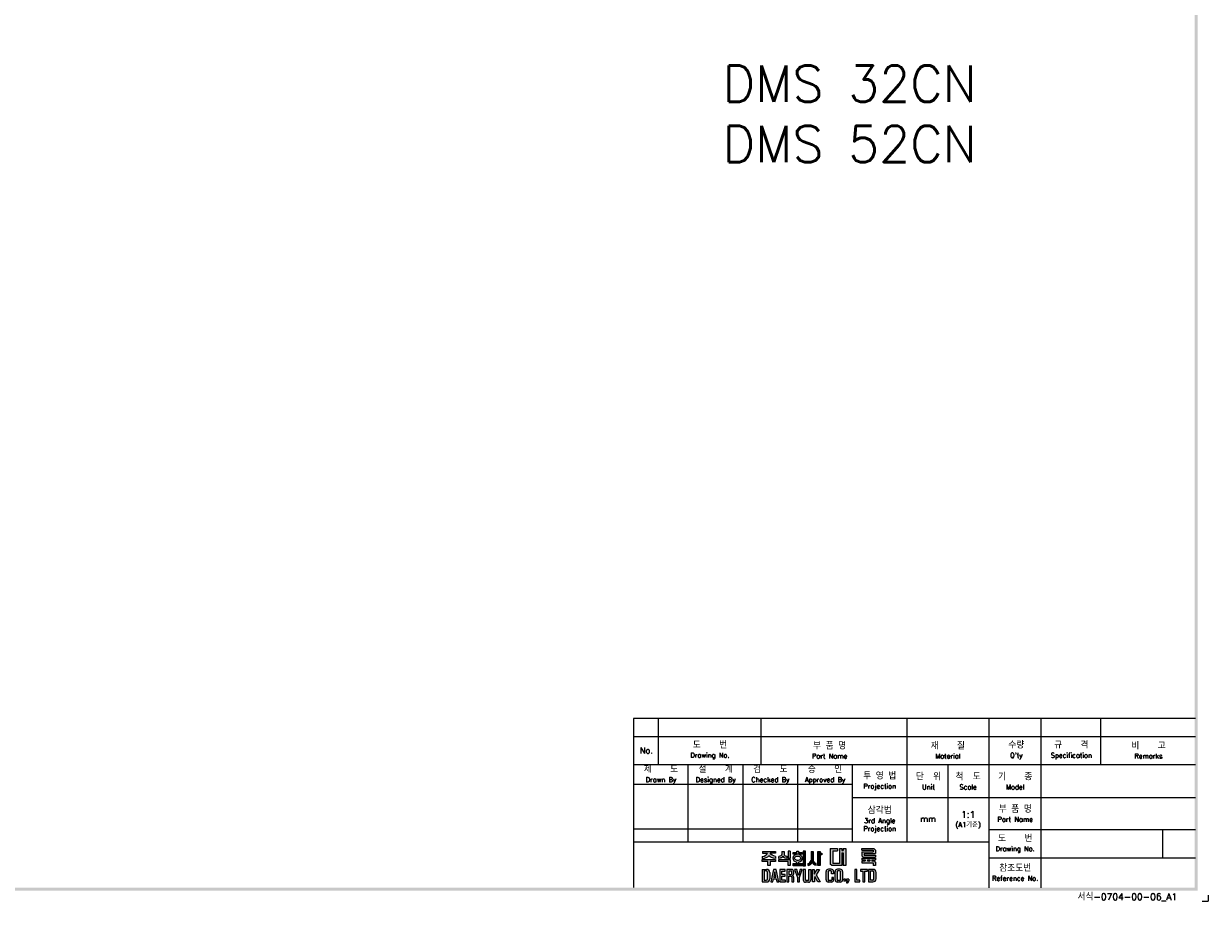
# Model space of a CAD drawing. Extents: x -417 to 860, y -1918 to 556.
# Tile 2 of 3: x 533 to 860, y 68 to 310. Entities that reach past the tile are written whole.
import ezdxf

# ---------------------------------------------------------------- set-up
doc = ezdxf.new("R2010")
doc.units = 0
doc.header["$MEASUREMENT"] = 0
for name, color, linetype in [('di', 3, 'CONTINUOUS'), ('DIM', 3, 'CONTINUOUS'), ('dimtaxt', 3, 'CONTINUOUS'), ('dwg', 7, 'CONTINUOUS')]:
    doc.layers.add(name, color=color, linetype=linetype)
doc.styles.get("Standard").update_dxf_attribs({"font": 'romans.shx', "height": 2, "bigfont": 'hgs.shx'})

# ---------------------------------------------------------------- blocks, each defined once
blk = doc.blocks.new('도면서식 A1')
at = {"layer": 'di', "insert": (780.92, -2.61), "char_height": 2.2, "width": 38.8706, "attachment_point": 4}
blk.add_mtext('서식-0704-00-06_A1', dxfattribs=at)
blk = doc.blocks.new('대륙')
at = {"layer": 'dimtaxt'}
h = blk.add_hatch(color=256, dxfattribs=at)
edge = h.paths.add_edge_path()
edge.add_line((51.99, 12.18), (47.65, 12.18))
edge.add_line((47.65, 12.18), (47.65, 11.59))
edge.add_line((47.65, 11.59), (49.36, 11.59))
edge.add_ellipse((47.48, 11.55), major_axis=(1.89, 0.39), ratio=0.576936, start_angle=268.0794, end_angle=342.4305, ccw=False)
edge.add_line((47.64, 10.44), (47.64, 9.87))
edge.add_ellipse((47.59, 11.36), major_axis=(2.46, 0), ratio=0.608939, start_angle=-88.7913, end_angle=-24.3158)
edge.add_ellipse((52.06, 11.36), major_axis=(-2.46, 0), ratio=0.608939, start_angle=384.3158, end_angle=448.3061)
edge.add_line((51.99, 9.87), (51.99, 10.51))
edge.add_ellipse((52.11, 11.62), major_axis=(-1.91, 0.31), ratio=0.577613, start_angle=17.5125, end_angle=91.8636, ccw=False)
edge.add_line((50.24, 11.59), (51.99, 11.59))
edge.add_line((51.99, 11.59), (51.99, 12.18))
h.paths.add_polyline_path([(52, 9.48), (47.64, 9.48), (47.64, 8.87), (49.46, 8.87), (49.46, 7.49), (50.19, 7.49), (50.19, 8.88), (52, 8.88)])
edge = h.paths.add_edge_path()
edge.add_arc((55.25, 11.18), 0.45, 180, 220.7047, ccw=False)
edge.add_line((54.8, 11.18), (54.8, 12.18))
edge.add_line((54.8, 12.18), (54.06, 12.18))
edge.add_line((54.06, 12.18), (54.06, 11.18))
edge.add_arc((53.61, 11.18), 0.45, 319.2953, 360, ccw=False)
edge.add_spline(control_points=[(53.95, 10.89), (53.94, 10.88), (53.93, 10.87), (53.83, 10.76), (53.7, 10.68), (53.03, 10.51)], knot_values=[3.761053, 3.761053, 3.761053, 3.761053, 3.807132, 3.807132, 4.298097, 4.298097, 4.298097, 4.298097], degree=3, periodic=0)
edge.add_line((53.03, 10.51), (53.03, 9.85))
edge.add_spline(control_points=[(53.03, 9.85), (53.05, 9.85), (53.06, 9.85), (53.74, 9.96), (53.94, 10.08), (54.15, 10.22), (54.2, 10.3), (54.43, 10.6)], knot_values=[3.495949, 3.495949, 3.495949, 3.495949, 3.524444, 3.524444, 4.06832, 4.06832, 4.379503, 4.379503, 4.379503, 4.379503], degree=3, periodic=0)
edge.add_spline(control_points=[(54.43, 10.6), (54.65, 10.3), (54.71, 10.22), (54.92, 10.08), (55.12, 9.96), (55.75, 9.88), (55.78, 9.87), (55.8, 9.86)], knot_values=[3.495949, 3.495949, 3.495949, 3.495949, 3.807132, 3.807132, 4.351008, 4.351008, 4.402945, 4.402945, 4.402945, 4.402945], degree=3, periodic=0)
edge.add_line((55.8, 9.86), (55.8, 10.59))
edge.add_spline(control_points=[(55.8, 10.59), (55.78, 10.59), (55.76, 10.6), (55.19, 10.66), (55.03, 10.75), (54.92, 10.87), (54.91, 10.88), (54.91, 10.89)], knot_values=[3.761053, 3.761053, 3.761053, 3.761053, 3.81299, 3.81299, 4.356866, 4.356866, 4.402945, 4.402945, 4.402945, 4.402945], degree=3, periodic=0)
h.paths.add_polyline_path([(56.82, 9.48), (53.03, 9.48), (53.03, 8.87), (56.1, 8.87), (56.1, 7.49), (56.82, 7.49)])
h.paths.add_polyline_path([(56.82, 12.19), (56.1, 12.19), (56.1, 9.87), (56.82, 9.87)])
h.paths.add_polyline_path([(60.76, 11.76), (59.58, 11.76), (59.58, 12.19), (59.05, 12.19), (59.05, 11.76), (57.74, 11.76), (57.74, 11.21), (60.76, 11.21)])
edge = h.paths.add_edge_path()
edge.add_ellipse((59.26, 9.92), major_axis=(-1.56, 0), ratio=0.830145, start_angle=101.7462, end_angle=265.4383)
edge.add_line((59.38, 11.21), (59.13, 11.21))
edge.add_ellipse((59.26, 9.92), major_axis=(1.56, 0), ratio=0.830145, start_angle=94.5617, end_angle=259.6787)
edge.add_line((58.98, 8.65), (58.98, 8.2))
edge.add_line((58.98, 8.2), (59.58, 8.2))
edge.add_line((59.58, 8.2), (59.58, 8.65))
edge = h.paths.add_edge_path(flags=16)
edge.add_spline(control_points=[(60.26, 9.92), (60.26, 10.03), (60.22, 10.15), (60.06, 10.37), (59.93, 10.48), (59.59, 10.63), (59.39, 10.66), (58.99, 10.64), (58.8, 10.59), (58.5, 10.41), (58.39, 10.3), (58.27, 10.07), (58.25, 9.96), (58.28, 9.73), (58.34, 9.62), (58.54, 9.4), (58.69, 9.3), (59.06, 9.19), (59.26, 9.17), (59.65, 9.23), (59.83, 9.31), (60.09, 9.5), (60.18, 9.62), (60.25, 9.8), (60.26, 9.86), (60.26, 9.92)], knot_values=[0, 0, 0, 0, 0.543876, 0.543876, 1.087752, 1.087752, 1.631628, 1.631628, 2.175504, 2.175504, 2.71938, 2.71938, 3.263256, 3.263256, 3.807132, 3.807132, 4.351008, 4.351008, 4.894884, 4.894884, 5.43876, 5.43876, 5.982636, 5.982636, 6.283185, 6.283185, 6.283185, 6.283185], degree=3, periodic=0)
for points in [[(61.83, 12.19), (61.11, 12.19), (61.11, 8.2), (57.74, 8.2), (57.74, 7.47), (61.11, 7.47), (61.83, 7.47)], [(70.89, 12.38), (72.38, 12.38), (72.38, 13.12), (70.01, 13.12), (70.01, 8), (70.53, 7.49), (73.84, 7.49), (73.84, 11.66), (74.29, 11.66), (74.29, 7.49), (75.14, 7.49), (75.14, 13.12), (74.29, 13.12), (74.29, 12.42), (73.84, 12.42), (73.84, 13.12), (73.01, 13.12), (73.01, 8.23), (70.89, 8.23)]]:
    blk.add_hatch(color=256, dxfattribs=at).paths.add_polyline_path(points)
h = blk.add_hatch(color=256, dxfattribs=at)
edge = h.paths.add_edge_path()
edge.add_line((64.41, 12.18), (63.7, 12.18))
edge.add_line((63.7, 12.18), (63.7, 9.23))
edge.add_ellipse((62.86, 9.12), major_axis=(0.66, 0.841), ratio=0.672815, start_angle=218.7862, end_angle=304.0863, ccw=False)
edge.add_line((62.7, 8.19), (62.7, 7.51))
edge.add_ellipse((63.11, 8.54), major_axis=(0.964, 0.919), ratio=0.540942, start_angle=220.7961, end_angle=301.7505)
edge.add_ellipse((64.93, 8.53), major_axis=(-0.866, 0.919), ratio=0.569913, start_angle=58.7442, end_angle=145.288)
edge.add_line((65.35, 7.49), (65.35, 8.17))
edge.add_ellipse((65.18, 9.26), major_axis=(-0.67, 1.07), ratio=0.576723, start_angle=74.3826, end_angle=142.9847, ccw=False)
edge.add_line((64.41, 9.18), (64.41, 12.18))
h.paths.add_polyline_path([(66.65, 10.99), (67.26, 10.99), (67.26, 11.63), (66.64, 11.63), (66.64, 12.18), (65.92, 12.18), (65.92, 7.49), (66.65, 7.49)])
h = blk.add_hatch(color=256, dxfattribs=at)
h.paths.add_polyline_path([(84.17, 12.56), (84.17, 11.99), (80.38, 11.99), (80.38, 10.74), (80.81, 10.32), (84.92, 10.32), (84.92, 10.92), (81.19, 10.92), (81.19, 11.44), (84.92, 11.44), (84.92, 12.6), (84.39, 13.12), (80.36, 13.12), (80.36, 12.56)])
h.paths.add_polyline_path([(83.7, 9.41), (84.92, 9.41), (84.92, 9.97), (80.36, 9.97), (80.36, 9.41), (81.48, 9.41), (81.48, 9.04), (80.35, 9.04), (80.35, 8.42), (84.18, 8.42), (84.18, 7.49), (84.92, 7.49), (84.92, 8.64), (84.52, 9.04), (83.7, 9.04)])
h.paths.add_polyline_path([(83, 9.41), (82.23, 9.41), (82.23, 9.04), (83, 9.04)], flags=17)
h = blk.add_hatch(color=256, dxfattribs=at)
h.paths.add_polyline_path([(47.58, 6.25), (47.58, 2.12), (49.06, 2.12, 0.414214), (50.06, 3.12), (50.06, 5.25, 0.414214), (49.06, 6.25)])
h.paths.add_polyline_path([(48.9, 5.73, -0.414214), (49.4, 5.23), (49.4, 3.16, -0.414214), (48.9, 2.66), (48.23, 2.66), (48.23, 5.73)], flags=16)
h.paths.add_polyline_path([(50.42, 2.11), (51.1, 2.11), (51.31, 3.17), (52.21, 3.17), (52.42, 2.11), (53.1, 2.11), (52.25, 6.23), (51.27, 6.23)])
h.paths.add_polyline_path([(51.77, 5.49), (52.09, 3.74), (51.43, 3.74)], flags=16)
h.paths.add_polyline_path([(53.4, 2.11), (55.25, 2.11), (55.25, 2.66), (54.07, 2.66), (54.07, 3.99), (55.15, 3.99), (55.15, 4.52), (54.06, 4.52), (54.06, 5.7), (55.21, 5.7), (55.21, 6.25), (53.4, 6.25)])
h.paths.add_polyline_path([(55.67, 2.12), (56.33, 2.12), (56.33, 4.05), (56.93, 4.05, -0.414214), (57.33, 3.65), (57.33, 2.12), (58.02, 2.12), (58.02, 3.65, 0.276846), (57.45, 4.24, 0.25864), (58.02, 4.77), (58.02, 5.43, 0.414214), (57.22, 6.23), (55.67, 6.23)])
h.paths.add_polyline_path([(56.33, 5.71), (57.04, 5.71, -0.414214), (57.34, 5.41), (57.34, 4.86, -0.414214), (57.04, 4.56), (56.33, 4.56)], flags=16)
h.paths.add_polyline_path([(59.2, 3.57), (59.2, 2.11), (59.85, 2.11), (59.85, 3.58), (60.8, 6.24), (60.13, 6.24), (59.53, 4.27), (58.97, 6.24), (58.28, 6.24)])
h.paths.add_polyline_path([(61.13, 2.78, 0.414214), (61.88, 2.03), (62.85, 2.03, 0.414214), (63.6, 2.78), (63.6, 6.24), (62.93, 6.24), (62.93, 2.84, -0.414214), (62.68, 2.59), (62.07, 2.59, -0.414214), (61.82, 2.84), (61.82, 6.24), (61.13, 6.24)])
h.paths.add_polyline_path([(64.11, 2.12), (64.77, 2.12), (64.77, 3.42), (64.98, 3.87), (65.9, 2.12), (66.68, 2.12), (65.38, 4.46), (66.48, 6.23), (65.69, 6.23), (64.76, 4.66), (64.76, 6.23), (64.11, 6.23)])
h.paths.add_polyline_path([(68.62, 2.84, 0.414214), (69.42, 2.04), (70.32, 2.04, 0.414214), (71.12, 2.84), (71.12, 3.62), (70.47, 3.62), (70.47, 2.85, -0.414214), (70.17, 2.55), (69.58, 2.55, -0.414214), (69.28, 2.85), (69.28, 5.49, -0.414214), (69.58, 5.79), (70.16, 5.79, -0.414214), (70.46, 5.49), (70.46, 4.76), (71.12, 4.76), (71.12, 5.52, 0.414214), (70.32, 6.32), (69.42, 6.32, 0.414214), (68.62, 5.52)])
h.paths.add_polyline_path([(71.57, 2.84, 0.414214), (72.37, 2.04), (73.25, 2.04, 0.414214), (74.05, 2.84), (74.05, 5.52, 0.414214), (73.25, 6.32), (72.37, 6.32, 0.414214), (71.57, 5.52)])
h.paths.add_polyline_path([(72.23, 5.5, -0.414214), (72.53, 5.8), (73.09, 5.8, -0.414214), (73.39, 5.5), (73.39, 2.85, -0.414214), (73.09, 2.55), (72.53, 2.55, -0.414214), (72.23, 2.85)], flags=16)
h.paths.add_polyline_path([(74.42, 2.34), (75.05, 2.34), (75.05, 2.98), (74.42, 2.98)])
h.paths.add_polyline_path([(75.76, 2.34, -0.316213), (75.39, 2.07), (75.39, 1.77, 0.409412), (76.08, 2.47), (76.08, 2.98), (75.39, 2.98), (75.39, 2.34)])
h.paths.add_polyline_path([(78.08, 2.12), (79.79, 2.12), (79.79, 2.67), (78.75, 2.67), (78.75, 6.24), (78.08, 6.24)])
h.paths.add_polyline_path([(80.68, 2.12), (81.35, 2.12), (81.35, 5.7), (82.27, 5.7), (82.27, 6.24), (79.92, 6.24), (79.92, 5.7), (80.68, 5.7)])
h.paths.add_polyline_path([(82.59, 2.13), (84.07, 2.13, 0.414214), (85.07, 3.13), (85.07, 5.24, 0.414214), (84.07, 6.24), (82.59, 6.24)])
h.paths.add_polyline_path([(83.24, 5.73), (83.9, 5.73, -0.414214), (84.4, 5.23), (84.4, 3.15, -0.414214), (83.9, 2.65), (83.24, 2.65)], flags=16)
for p, q in [((47.65, 12.18), (51.99, 12.18)), ((47.65, 12.18), (47.65, 11.59)), ((51.99, 12.18), (51.99, 11.59)), ((54.06, 12.18), (54.8, 12.18)), ((54.06, 12.18), (54.06, 11.18)), ((54.8, 12.18), (54.8, 11.18)), ((56.82, 12.19), (56.1, 12.19)), ((56.1, 12.19), (56.1, 9.87)), ((56.82, 12.19), (56.82, 9.87)), ((57.74, 11.76), (59.05, 11.76)), ((57.74, 11.21), (57.74, 11.76)), ((59.05, 11.76), (59.05, 12.19)), ((59.05, 12.19), (59.58, 12.19)), ((59.58, 12.19), (59.58, 11.76)), ((59.58, 11.76), (60.76, 11.76)), ((60.76, 11.76), (60.76, 11.21)), ((61.11, 12.19), (61.11, 8.2)), ((61.83, 12.19), (61.11, 12.19)), ((61.83, 7.47), (61.83, 12.19)), ((63.7, 12.18), (64.41, 12.18)), ((63.7, 12.18), (63.7, 9.23)), ((64.41, 12.18), (64.41, 9.18)), ((65.92, 7.49), (65.92, 12.18)), ((65.92, 12.18), (66.64, 12.18)), ((66.64, 12.18), (66.64, 11.63)), ((70.01, 13.12), (70.01, 8)), ((70.01, 13.12), (72.38, 13.12)), ((70.89, 12.38), (70.89, 8.23)), ((70.89, 12.38), (72.38, 12.38)), ((72.38, 13.12), (72.38, 12.38)), ((73.01, 13.12), (73.01, 8.23)), ((73.01, 13.12), (73.84, 13.12)), ((73.84, 13.12), (73.84, 12.42)), ((73.84, 12.42), (74.29, 12.42)), ((74.29, 13.12), (75.14, 13.12)), ((74.29, 13.12), (74.29, 12.42)), ((75.14, 13.12), (75.14, 7.49)), ((80.36, 13.12), (84.39, 13.12)), ((80.36, 12.56), (80.36, 13.12)), ((80.36, 12.56), (84.17, 12.56)), ((80.38, 11.99), (84.17, 11.99)), ((80.38, 11.99), (80.38, 10.74)), ((84.17, 12.56), (84.17, 11.99)), ((84.92, 12.6), (84.39, 13.12)), ((84.92, 12.6), (84.92, 11.44)), ((47.64, 10.44), (47.64, 9.87)), ((47.64, 9.48), (52, 9.48)), ((47.64, 8.87), (47.64, 9.48)), ((49.46, 8.87), (47.64, 8.87)), ((47.65, 11.59), (49.36, 11.59)), ((49.46, 7.49), (49.46, 8.87)), ((50.19, 8.88), (50.19, 7.49)), ((52, 8.88), (50.19, 8.88)), ((51.99, 11.59), (50.24, 11.59)), ((51.99, 10.51), (51.99, 9.87)), ((52, 9.48), (52, 8.88)), ((53.03, 9.85), (53.03, 10.51)), ((53.03, 9.48), (56.82, 9.48)), ((53.03, 8.87), (53.03, 9.48)), ((56.1, 8.87), (53.03, 8.87)), ((55.8, 9.86), (55.8, 10.59)), ((56.82, 9.87), (56.1, 9.87)), ((56.1, 7.49), (56.1, 8.87)), ((56.82, 9.48), (56.82, 7.49)), ((60.76, 11.21), (57.74, 11.21)), ((57.74, 8.2), (61.11, 8.2)), ((57.74, 7.47), (57.74, 8.2)), ((58.98, 8.2), (58.98, 8.65)), ((59.58, 8.65), (59.58, 8.2)), ((62.7, 7.51), (62.7, 8.19)), ((65.35, 7.49), (65.35, 8.17)), ((66.64, 11.63), (67.26, 11.63)), ((66.65, 10.99), (66.65, 7.49)), ((67.26, 10.99), (66.65, 10.99)), ((67.26, 11.63), (67.26, 10.99)), ((70.53, 7.49), (70.01, 8)), ((73.01, 8.23), (70.89, 8.23)), ((73.84, 11.66), (73.84, 7.49)), ((73.84, 11.66), (74.29, 11.66)), ((74.29, 11.66), (74.29, 7.49)), ((80.35, 9.04), (81.48, 9.04)), ((80.35, 9.04), (80.35, 8.42)), ((80.35, 8.42), (84.18, 8.42)), ((80.36, 9.97), (84.92, 9.97)), ((80.36, 9.97), (80.36, 9.41)), ((80.36, 9.41), (81.48, 9.41)), ((80.81, 10.32), (80.38, 10.74)), ((80.81, 10.32), (84.92, 10.32)), ((81.19, 11.44), (84.92, 11.44)), ((81.19, 11.44), (81.19, 10.92)), ((81.19, 10.92), (84.92, 10.92)), ((81.48, 9.41), (81.48, 9.04)), ((82.23, 9.41), (83, 9.41)), ((82.23, 9.41), (82.23, 9.04)), ((82.23, 9.04), (83, 9.04)), ((83, 9.41), (83, 9.04)), ((83.7, 9.41), (84.92, 9.41)), ((83.7, 9.41), (83.7, 9.04)), ((83.7, 9.04), (84.52, 9.04)), ((84.18, 8.42), (84.18, 7.49)), ((84.92, 8.64), (84.52, 9.04)), ((84.92, 10.92), (84.92, 10.32)), ((84.92, 9.97), (84.92, 9.41)), ((84.92, 8.64), (84.92, 7.49)), ((47.58, 6.25), (47.58, 2.12)), ((47.58, 6.25), (49.06, 6.25)), ((48.23, 5.73), (48.23, 2.66)), ((48.9, 5.73), (48.23, 5.73)), ((49.4, 3.16), (49.4, 5.23)), ((50.19, 7.49), (49.46, 7.49)), ((50.06, 5.25), (50.06, 3.12)), ((51.27, 6.23), (50.42, 2.11)), ((52.25, 6.23), (51.27, 6.23)), ((51.77, 5.49), (51.43, 3.74)), ((52.09, 3.74), (51.77, 5.49)), ((53.1, 2.11), (52.25, 6.23)), ((55.21, 6.25), (53.4, 6.25)), ((53.4, 6.25), (53.4, 2.11)), ((54.06, 5.7), (55.21, 5.7)), ((54.06, 4.52), (54.06, 5.7)), ((55.15, 4.52), (54.06, 4.52)), ((54.07, 3.99), (55.15, 3.99)), ((54.07, 2.66), (54.07, 3.99)), ((55.15, 3.99), (55.15, 4.52)), ((55.21, 5.7), (55.21, 6.25)), ((55.67, 6.23), (55.67, 2.12)), ((57.22, 6.23), (55.67, 6.23)), ((56.82, 7.49), (56.1, 7.49)), ((56.33, 5.71), (56.33, 4.56)), ((57.04, 5.71), (56.33, 5.71)), ((56.33, 4.56), (57.04, 4.56)), ((56.33, 2.12), (56.33, 4.05)), ((56.33, 4.05), (56.93, 4.05)), ((57.34, 4.86), (57.34, 5.41)), ((61.11, 7.47), (57.74, 7.47)), ((58.02, 4.77), (58.02, 5.43)), ((58.97, 6.24), (58.28, 6.24)), ((58.28, 6.24), (59.2, 3.57)), ((59.53, 4.27), (58.97, 6.24)), ((60.13, 6.24), (59.53, 4.27)), ((59.85, 3.58), (60.8, 6.24)), ((60.8, 6.24), (60.13, 6.24)), ((61.11, 7.47), (61.83, 7.47)), ((61.13, 6.24), (61.13, 2.78)), ((61.82, 6.24), (61.13, 6.24)), ((61.82, 2.84), (61.82, 6.24)), ((62.93, 2.84), (62.93, 6.24)), ((62.93, 6.24), (63.6, 6.24)), ((63.6, 6.24), (63.6, 2.78)), ((64.11, 2.12), (64.11, 6.23)), ((64.11, 6.23), (64.76, 6.23)), ((64.76, 4.66), (65.69, 6.23)), ((64.76, 6.23), (64.76, 4.66)), ((66.48, 6.23), (65.38, 4.46)), ((65.38, 4.46), (66.68, 2.12)), ((65.69, 6.23), (66.48, 6.23)), ((66.65, 7.49), (65.92, 7.49)), ((68.62, 2.84), (68.62, 5.52)), ((69.28, 5.49), (69.28, 2.85)), ((70.32, 6.32), (69.42, 6.32)), ((70.16, 5.79), (69.58, 5.79)), ((70.46, 4.76), (70.46, 5.49)), ((71.12, 4.76), (70.46, 4.76)), ((73.84, 7.49), (70.53, 7.49)), ((71.12, 5.52), (71.12, 4.76)), ((71.57, 2.84), (71.57, 5.52)), ((72.23, 5.5), (72.23, 2.85)), ((73.25, 6.32), (72.37, 6.32)), ((73.09, 5.8), (72.53, 5.8)), ((73.39, 2.85), (73.39, 5.5)), ((74.05, 5.52), (74.05, 2.84)), ((75.14, 7.49), (74.29, 7.49)), ((78.08, 6.24), (78.08, 2.12)), ((78.75, 6.24), (78.08, 6.24)), ((78.75, 2.67), (78.75, 6.24)), ((82.27, 6.24), (79.92, 6.24)), ((79.92, 6.24), (79.92, 5.7)), ((79.92, 5.7), (80.68, 5.7)), ((80.68, 5.7), (80.68, 2.12)), ((81.35, 2.12), (81.35, 5.7)), ((81.35, 5.7), (82.27, 5.7)), ((82.27, 5.7), (82.27, 6.24)), ((82.59, 6.24), (82.59, 2.13)), ((84.07, 6.24), (82.59, 6.24)), ((83.24, 2.65), (83.24, 5.73)), ((83.24, 5.73), (83.9, 5.73)), ((84.92, 7.49), (84.18, 7.49)), ((84.4, 3.15), (84.4, 5.23)), ((85.07, 3.13), (85.07, 5.24)), ((47.58, 2.12), (49.06, 2.12)), ((48.23, 2.66), (48.9, 2.66)), ((50.42, 2.11), (51.1, 2.11)), ((51.1, 2.11), (51.31, 3.17)), ((51.31, 3.17), (52.21, 3.17)), ((51.43, 3.74), (52.09, 3.74)), ((52.21, 3.17), (52.42, 2.11)), ((52.42, 2.11), (53.1, 2.11)), ((53.4, 2.11), (55.25, 2.11)), ((55.25, 2.66), (54.07, 2.66)), ((55.25, 2.11), (55.25, 2.66)), ((55.67, 2.12), (56.33, 2.12)), ((57.33, 3.65), (57.33, 2.12)), ((57.33, 2.12), (58.02, 2.12)), ((58.02, 2.12), (58.02, 3.65)), ((59.2, 3.57), (59.2, 2.11)), ((59.2, 2.11), (59.85, 2.11)), ((59.85, 2.11), (59.85, 3.58)), ((62.85, 2.03), (61.88, 2.03)), ((62.68, 2.59), (62.07, 2.59)), ((64.77, 2.12), (64.11, 2.12)), ((64.98, 3.87), (64.77, 3.42)), ((64.77, 3.42), (64.77, 2.12)), ((65.9, 2.12), (64.98, 3.87)), ((66.68, 2.12), (65.9, 2.12)), ((70.32, 2.04), (69.42, 2.04)), ((70.17, 2.55), (69.58, 2.55)), ((70.47, 3.62), (70.47, 2.85)), ((71.12, 3.62), (70.47, 3.62)), ((71.12, 2.84), (71.12, 3.62)), ((73.25, 2.04), (72.37, 2.04)), ((73.09, 2.55), (72.53, 2.55)), ((74.42, 2.98), (74.42, 2.34)), ((75.05, 2.98), (74.42, 2.98)), ((75.05, 2.34), (74.42, 2.34)), ((75.05, 2.98), (75.05, 2.34)), ((75.39, 2.98), (75.39, 2.34)), ((76.08, 2.98), (75.39, 2.98)), ((75.76, 2.34), (75.39, 2.34)), ((75.39, 2.07), (75.39, 1.77)), ((76.08, 2.98), (76.08, 2.47)), ((78.08, 2.12), (79.79, 2.12)), ((79.79, 2.67), (78.75, 2.67)), ((79.79, 2.12), (79.79, 2.67)), ((80.68, 2.12), (81.35, 2.12)), ((82.59, 2.13), (84.07, 2.13)), ((83.9, 2.65), (83.24, 2.65))]:
    blk.add_line(p, q, dxfattribs=at)
for centre, radius, start, end in [((53.61, 11.18), 0.45, 319.2953, 360), ((55.25, 11.18), 0.45, 180, 220.7047), ((48.9, 5.23), 0.5, 0, 90), ((49.06, 5.25), 1, 0, 90), ((57.22, 4.85), 0.8, 270, 270), ((56.93, 3.65), 0.4, 0, 90), ((57.04, 5.41), 0.3, 0, 90), ((57.04, 4.86), 0.3, 270, 0), ((57.22, 5.43), 0.8, 0, 90), ((57.26, 5.02), 0.8, 283.6828, 341.6876), ((57.24, 3.47), 0.8, 12.921, 74.819), ((69.42, 5.52), 0.8, 90, 180), ((69.58, 5.49), 0.3, 90, 180), ((70.16, 5.49), 0.3, 0, 90), ((70.32, 5.52), 0.8, 0, 90), ((72.37, 5.52), 0.8, 90, 180), ((72.53, 5.5), 0.3, 90, 180), ((73.09, 5.5), 0.3, 0, 90), ((73.25, 5.52), 0.8, 0, 90), ((83.9, 5.23), 0.5, 0, 90), ((84.07, 5.24), 1, 0, 90), ((48.9, 3.16), 0.5, 270, 0), ((49.06, 3.12), 1, 270, 0), ((61.88, 2.78), 0.75, 180, 270), ((62.07, 2.84), 0.25, 180, 270), ((62.68, 2.84), 0.25, 270, 0), ((62.85, 2.78), 0.75, 270, 0), ((69.42, 2.84), 0.8, 180, 270), ((69.58, 2.85), 0.3, 180, 270), ((70.17, 2.85), 0.3, 270, 0), ((70.32, 2.84), 0.8, 270, 0), ((72.37, 2.84), 0.8, 180, 270), ((72.53, 2.85), 0.3, 180, 270), ((73.09, 2.85), 0.3, 270, 0), ((73.25, 2.84), 0.8, 270, 0), ((75.38, 2.47), 0.7, 270.9408, 0), ((75.38, 2.47), 0.4, 271.6466, 341.8371), ((83.9, 3.15), 0.5, 270, 0), ((84.07, 3.13), 1, 270, 0)]:
    blk.add_arc(centre, radius, start, end, dxfattribs=at)
for centre, major_axis, ratio, start_param, end_param in [((47.48, 11.55), (1.89, 0.39), 0.576936, 4.678869, 5.97654), ((47.59, 11.36), (-2.46, 0), 0.608939, 1.591893, 2.717202), ((59.26, 9.92), (1.56, 0), 0.830145, 1.650413, 4.532248), ((59.26, 9.92), (-1.56, 0), 0.830145, 1.775806, 4.632772), ((62.86, 9.12), (0.66, 0.841), 0.672815, 3.81854, 5.307307), ((63.11, 8.54), (0.964, 0.919), 0.540942, 3.853619, 5.26654)]:
    blk.add_ellipse(centre, major_axis=major_axis, ratio=ratio, start_param=start_param, end_param=end_param, dxfattribs=at)
at = {"layer": 'dimtaxt', "extrusion": (0, 0, -1)}
for centre, major_axis, ratio, start_param, end_param in [((52.06, 11.36), (-2.46, 0), 0.608939, -1.541231, -0.42439), ((52.11, 11.62), (-1.91, 0.31), 0.577613, 4.679864, 5.977535), ((64.93, 8.53), (-0.866, 0.919), 0.569913, 3.747431, 5.257905), ((65.18, 9.26), (-0.67, 1.07), 0.576723, 3.787632, 4.984965)]:
    blk.add_ellipse(centre, major_axis=major_axis, ratio=ratio, start_param=start_param, end_param=end_param, dxfattribs=at)
at = {"layer": 'dimtaxt'}
for points, knots in [([(53.95, 10.89), (53.94, 10.88), (53.93, 10.87), (53.83, 10.76), (53.7, 10.68), (53.03, 10.51)], [3.7610527, 3.7610527, 3.7610527, 3.7610527, 3.8071317, 3.8071317, 4.2980967, 4.2980967, 4.2980967, 4.2980967]), ([(54.43, 10.6), (54.2, 10.3), (54.15, 10.22), (53.94, 10.08), (53.74, 9.96), (53.06, 9.85), (53.05, 9.85), (53.03, 9.85)], [3.4959493, 3.4959493, 3.4959493, 3.4959493, 3.8071317, 3.8071317, 4.3510077, 4.3510077, 4.3795026, 4.3795026, 4.3795026, 4.3795026]), ([(54.43, 10.6), (54.65, 10.3), (54.71, 10.22), (54.92, 10.08), (55.12, 9.96), (55.75, 9.88), (55.78, 9.87), (55.8, 9.86)], [3.4959493, 3.4959493, 3.4959493, 3.4959493, 3.8071317, 3.8071317, 4.3510077, 4.3510077, 4.4029453, 4.4029453, 4.4029453, 4.4029453]), ([(54.91, 10.89), (54.91, 10.88), (54.92, 10.87), (55.03, 10.75), (55.19, 10.66), (55.76, 10.6), (55.78, 10.59), (55.8, 10.59)], [3.7610527, 3.7610527, 3.7610527, 3.7610527, 3.8071317, 3.8071317, 4.3510077, 4.3510077, 4.4029453, 4.4029453, 4.4029453, 4.4029453]), ([(60.26, 9.92), (60.26, 10.03), (60.22, 10.15), (60.06, 10.37), (59.93, 10.48), (59.59, 10.63), (59.39, 10.66), (58.99, 10.64), (58.8, 10.59), (58.5, 10.41), (58.39, 10.3), (58.27, 10.07), (58.25, 9.96), (58.28, 9.73), (58.34, 9.62), (58.54, 9.4), (58.69, 9.3), (59.06, 9.19), (59.26, 9.17), (59.65, 9.23), (59.83, 9.31), (60.09, 9.5), (60.18, 9.62), (60.25, 9.8), (60.26, 9.86), (60.26, 9.92)], [0, 0, 0, 0, 0.543876, 0.543876, 1.087752, 1.087752, 1.631628, 1.631628, 2.175504, 2.175504, 2.71938, 2.71938, 3.263256, 3.263256, 3.807132, 3.807132, 4.351008, 4.351008, 4.894884, 4.894884, 5.43876, 5.43876, 5.982636, 5.982636, 6.283185, 6.283185, 6.283185, 6.283185])]:
    blk.add_open_spline(points, degree=3, knots=knots, dxfattribs=at)

msp = doc.modelspace()

# ---------------------------------------------------------------- linework, layer by layer
at = {"layer": 'di'}
for p in [(860.192, 69.315), (858.512, 67.635)]:
    msp.add_line(p, (860.192, 67.635), dxfattribs=at)
at = {"layer": 'dimtaxt'}
for p, q in [((856.694, 118.122), (701.294, 118.122)), ((701.294, 118.122), (701.294, 71.415)), ((708.201, 105.505), (708.201, 118.105)), ((736.574, 105.522), (736.574, 118.122)), ((776.894, 105.522), (776.894, 118.122)), ((799.574, 105.522), (799.574, 118.122)), ((814.015, 105.522), (814.015, 118.122)), ((830.429, 105.522), (830.429, 118.122)), ((856.694, 113.082), (701.294, 113.082)), ((716.414, 83.999), (716.414, 105.382)), ((731.534, 83.999), (731.534, 105.382)), ((746.654, 83.999), (746.654, 105.382)), ((761.774, 83.999), (761.774, 105.382)), ((776.894, 83.999), (776.894, 105.382)), ((788.234, 83.999), (788.234, 105.382)), ((799.574, 71.384), (799.574, 105.382)), ((814.015, 71.384), (814.015, 105.382)), ((761.774, 99.901), (701.329, 99.901)), ((856.694, 96.257), (761.774, 96.257)), ((761.774, 87.548), (701.348, 87.548)), ((856.694, 87.347), (799.574, 87.347)), ((847.615, 79.586), (847.615, 87.347)), ((799.574, 83.999), (701.294, 83.999)), ((856.694, 79.586), (799.574, 79.586))]:
    msp.add_line(p, q, dxfattribs=at)
at = {"layer": 'dwg'}
msp.add_line((856.694, 105.382), (701.294, 105.382), dxfattribs=at)
for points in [[(857.252, 552.735), (856.412, 551.895), (857.252, 70.575), (856.412, 71.415)], [(701.432, 105.508), (701.432, 105.256), (856.484, 105.508), (856.484, 105.256)], [(857.252, 70.575), (856.412, 71.415), (171.812, 70.575), (172.652, 71.415)]]:
    msp.add_trace(points, dxfattribs=at)

# ---------------------------------------------------------------- block references
at = {"layer": 'di', "xscale": 0.84, "yscale": 0.84, "zscale": 0.84}
msp.add_blockref('대륙', (696.855, 71.206), dxfattribs=at)
at = {"layer": 'dwg', "xscale": 0.84, "yscale": 0.84, "zscale": 0.84}
msp.add_blockref('도면서식 A1', (168.032, 70.995), dxfattribs=at)

# ---------------------------------------------------------------- texts
at = {"layer": 'di', "attachment_point": 5}
for s, insert, char_height, width in [('{\\H1.1x;도    번\\P\\H0.72727x;Drawing No.}', (722.388, 109.33), 1.68, 28.37313), ('{\\H1.1x;부 품 명\\P\\H0.72727x;Part Name}', (755.474, 109.302), 1.68, 37.8), ('{\\H1.1x;재    질\\P\\H0.72727x;Material}', (788.168, 109.302), 1.68, 23.13443), ("{\\H1.1x;수량\\P\\H0.72727x;Q'ty}", (807.11, 109.302), 1.68, 7.94557), ('{\\H1.1x;규    격\\P\\H0.72727x;Specification}', (822.318, 109.302), 1.68, 22.68), ('{\\H1.1x;비    고\\P\\H0.72727x;Remarks}', (843.655, 109.302), 1.68, 32.76), ('No.', (704.817, 109.33), 1.68, 6.76881), ('{\\H1.1x;제    도\\P\\H0.72727x;Drawn By}', (708.854, 102.579), 1.68, 15.12), ('{\\H1.1x;설    계}\\P{\\H0.8x;Designed By}', (723.974, 102.579), 1.68, 15.12), ('{\\H1.1x;검    도\\P\\H0.72727x;Checked By}', (739.094, 102.579), 1.68, 15.12), ('승    인\\P{\\H0.72727x;Approved By}', (754.214, 102.579), 1.848, 15.12), ('투 영 법\\P{\\H0.72727x;Projection}', (769.334, 100.757), 1.848, 15.12), ('{\\H1.1x;단  위}\\P{\\H0.8x;Unit}', (782.823, 100.757), 1.68, 13.44), ('{\\H1.1x;척  도\\P\\H0.72727x;Scale}', (793.777, 100.757), 1.68, 13.44), ('기    종\\P{\\H0.72727x;Model}', (806.795, 100.757), 1.848, 14.44064), ('{\\H1.1x;삼각법\\H0.45455x;\\P\\H1.6x;3rd Angle\\PProjection}', (769.334, 90.128), 1.68, 15.12), ('부 품 명\\P{\\H0.72727x;Part Name}', (806.795, 91.802), 1.848, 14.44064), ('도    번\\P{\\H0.72727x;Drawing No.}', (806.795, 83.466), 1.848, 14.44064), ('참조도번\\P{\\H0.72727x;Reference No.}', (806.795, 75.5), 1.848, 14.44064)]:
    msp.add_mtext(s, dxfattribs=dict(at, insert=insert, char_height=char_height, width=width))
at = {"layer": 'DIM', "insert": (725.892, 298.609), "char_height": 10, "width": 782.77285, "attachment_point": 1}
msp.add_mtext('{\\Fromans,hgs|c129;DMS 32CN\\PDMS 52CN}', dxfattribs=at)
at = {"layer": 'dimtaxt'}
msp.add_text('mm', height=1.68, dxfattribs=at).set_placement((780.538, 89.59))
at = {"layer": 'dimtaxt', "insert": (793.777, 90.128), "char_height": 1.848, "width": 13.44, "attachment_point": 5}
msp.add_mtext('1:1\\P{\\H0.72727x;(A1기준)}', dxfattribs=at)

doc.saveas('drawing.dxf')
